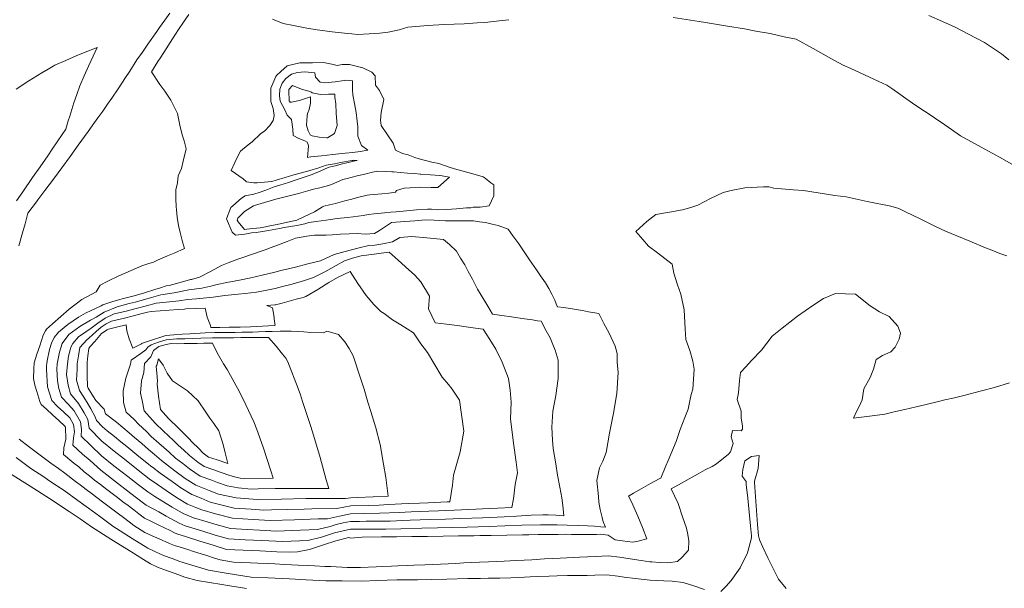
# Model space of a CAD drawing. Header units: inches. Extents: x 11351264 to 11356330, y 6702313 to 6706468.
# Tile 153 of 160: x 11355333 to 11355671, y 6706078 to 6706273. Entities that reach past the tile are written whole.
import ezdxf

# ---------------------------------------------------------------- set-up
doc = ezdxf.new("R2010")
doc.units = ezdxf.units.IN
doc.header["$MEASUREMENT"] = 0
doc.layers.add('Shumate_Contours_clip1', color=7, linetype='Continuous', lineweight=0)

msp = doc.modelspace()

# ---------------------------------------------------------------- linework, layer by layer
at = {"layer": 'Shumate_Contours_clip1'}
for points, elevation in [([(11355333.13, 6706195.79), (11355334.44, 6706200.26), (11355335.35, 6706203.3), (11355336.21, 6706206.94), (11355339.21, 6706210.9), (11355339.72, 6706211.61), (11355342.11, 6706214.79), (11355345, 6706218.67), (11355346.6, 6706220.85), (11355347.86, 6706222.54), (11355350.7, 6706226.4), (11355353.44, 6706230.26), (11355356.86, 6706234.97), (11355359.08, 6706238.02), (11355360.28, 6706239.66), (11355361.91, 6706241.89), (11355363.58, 6706244.3), (11355364.98, 6706246.35), (11355367.16, 6706249.59), (11355369.73, 6706253.45), (11355371.16, 6706255.7), (11355373.61, 6706259.48), (11355375.48, 6706262.18), (11355377.35, 6706264.88), (11355380.4, 6706269.2), (11355381.35, 6706270.6), (11355383.19, 6706273.13), (11355384.88, 6706275.48)], 1378), ([(11355671.69, 6706192.41), (11355669.32, 6706193.21), (11355666.56, 6706194.33), (11355664.32, 6706195.13), (11355658.98, 6706197.4), (11355654.6, 6706199.27), (11355650.7, 6706200.88), (11355647.23, 6706202.46), (11355644.99, 6706203.56), (11355641.76, 6706205.16), (11355637.22, 6706207.39), (11355634.71, 6706208.62), (11355631.93, 6706209.35), (11355623.78, 6706210.96), (11355616.63, 6706212.54), (11355612.73, 6706213.07), (11355601.99, 6706214.77), (11355598.52, 6706214.99), (11355591.8, 6706215.61), (11355590.1, 6706216.03), (11355588.33, 6706216.05), (11355581.9, 6706215.65), (11355577.23, 6706214.76), (11355574.54, 6706214.07), (11355570.13, 6706211.97), (11355565.81, 6706209.73), (11355563.46, 6706208.99), (11355560.51, 6706208.11), (11355556.13, 6706207.35), (11355551.43, 6706206.52), (11355548.35, 6706204.19), (11355544.52, 6706200.75), (11355546.95, 6706197.95), (11355548.96, 6706195.7), (11355552.03, 6706193.38), (11355554.54, 6706191.46), (11355556.97, 6706189.51), (11355557.6, 6706186.47), (11355558.87, 6706182.38), (11355559.95, 6706179.28), (11355561.14, 6706173.89), (11355561.33, 6706169.56), (11355561.44, 6706167.34), (11355561.75, 6706163.73), (11355563.08, 6706159.95), (11355564.13, 6706156.25), (11355564.59, 6706153.57), (11355564.1, 6706146.74), (11355563.52, 6706144.91), (11355563.11, 6706142.66), (11355562.44, 6706139.81), (11355561.35, 6706136.94), (11355559.8, 6706132.83), (11355558.33, 6706128.74), (11355556.6, 6706124.44), (11355555.68, 6706122.28), (11355554.86, 6706120.41), (11355553.09, 6706116.23), (11355552.77, 6706116.06), (11355552.55, 6706115.94), (11355549.58, 6706114.31), (11355546.42, 6706112.57), (11355543.81, 6706111.06), (11355542.01, 6706110.01), (11355543.06, 6706108.13), (11355545.26, 6706103.13), (11355546.84, 6706099.33), (11355548.35, 6706095.43), (11355545.4, 6706094.62), (11355543.41, 6706094.27), (11355539.96, 6706094.7), (11355537.52, 6706095.05), (11355535.12, 6706096.7), (11355532.41, 6706096.98), (11355531.11, 6706096.93), (11355528.45, 6706096.92), (11355525.78, 6706096.91), (11355522.47, 6706096.9), (11355520.59, 6706096.95), (11355517.95, 6706096.92), (11355515.31, 6706096.89), (11355511.15, 6706096.83), (11355507.94, 6706096.79), (11355505.78, 6706096.75), (11355500.41, 6706096.66), (11355495.03, 6706096.58), (11355491.13, 6706096.52), (11355489.09, 6706096.45), (11355483.8, 6706096.38), (11355478.51, 6706096.31), (11355473.22, 6706096.25), (11355468.36, 6706096.19), (11355467.8, 6706096.17), (11355462.55, 6706096.11), (11355457.42, 6706096.05), (11355450.8, 6706095.98), (11355446.86, 6706095.66), (11355446.23, 6706095.82), (11355441.78, 6706094.77), (11355437.58, 6706093.34), (11355432.77, 6706091.75), (11355428.64, 6706090.91), (11355425.87, 6706090.8), (11355421.52, 6706090.99), (11355415.79, 6706091.25), (11355410.05, 6706091.51), (11355404.31, 6706091.78), (11355399.75, 6706093.19), (11355395.2, 6706094.63), (11355390.65, 6706096.07), (11355387.31, 6706097.13), (11355386.55, 6706097.45), (11355385, 6706098.28), (11355381.11, 6706100.11), (11355378.67, 6706101.3), (11355376.23, 6706102.49), (11355374.25, 6706103.99), (11355372.52, 6706105.31), (11355370.6, 6706106.77), (11355368.81, 6706108.12), (11355366.94, 6706109.53), (11355365.09, 6706110.94), (11355363.29, 6706112.3), (11355361.14, 6706113.97), (11355359.11, 6706115.51), (11355357.42, 6706116.98), (11355355.54, 6706118.4), (11355353.71, 6706120.04), (11355352.01, 6706121.33), (11355348.5, 6706124.28), (11355348.53, 6706126.58), (11355349.26, 6706129.59), (11355349.18, 6706133.61), (11355348.94, 6706134.04), (11355346.82, 6706135.96), (11355344.7, 6706137.87), (11355342.59, 6706139.8), (11355340.79, 6706141.41), (11355340.4, 6706142.5), (11355339.28, 6706145.92), (11355338.66, 6706148.11), (11355338.13, 6706150.38), (11355338.32, 6706153.67), (11355338.43, 6706155.68), (11355339.37, 6706158.63), (11355340.31, 6706161.59), (11355341.49, 6706165.24), (11355342.29, 6706166.69), (11355342.68, 6706167.2), (11355344.69, 6706169.05), (11355350.39, 6706174.13), (11355354.74, 6706177.44), (11355359.65, 6706180.06), (11355361.08, 6706182.35), (11355363.71, 6706183.69), (11355367.48, 6706185.52), (11355369.84, 6706186.57), (11355375.31, 6706188.89), (11355377.37, 6706189.62), (11355379.25, 6706190.24), (11355380.69, 6706190.85), (11355384.09, 6706192.33), (11355386.43, 6706193.34), (11355389.98, 6706194.87), (11355389.29, 6706197.14), (11355388.49, 6706200.33), (11355387.82, 6706202.78), (11355387.38, 6706205.67), (11355387.18, 6706208.18), (11355387.13, 6706208.56), (11355387.1, 6706208.85), (11355387.09, 6706209.43), (11355386.91, 6706211.75), (11355386.91, 6706215), (11355387.47, 6706217.43), (11355387.75, 6706219.84), (11355388.85, 6706222.31), (11355389.48, 6706224.78), (11355390.45, 6706229.09), (11355389.76, 6706231.78), (11355389.17, 6706233.88), (11355388.31, 6706237.12), (11355387.52, 6706241.2), (11355385.23, 6706245.73), (11355383.16, 6706248.79), (11355381.45, 6706251.09), (11355378.56, 6706255.4), (11355380.78, 6706258.95), (11355381.54, 6706260.1), (11355382.79, 6706262.08), (11355385.79, 6706266.7), (11355387.91, 6706269.94), (11355389.58, 6706272.48), (11355391.44, 6706275.02)], 1380), ([(11355501.01, 6706273.29), (11355498.82, 6706273.03), (11355492.84, 6706272.27), (11355490.16, 6706272.16), (11355485.71, 6706271.88), (11355482.37, 6706271.81), (11355478.86, 6706271.65), (11355473.3, 6706271.35), (11355466.5, 6706270.69), (11355463.53, 6706269.83), (11355459.74, 6706269), (11355456.89, 6706268.72), (11355453.22, 6706268.49), (11355449.15, 6706268.2), (11355447.29, 6706268.44), (11355445.82, 6706268.53), (11355440.56, 6706269.09), (11355438.05, 6706269.43), (11355435.43, 6706269.79), (11355431.89, 6706270.37), (11355427.31, 6706271.26), (11355423.75, 6706271.96), (11355420.08, 6706273.47)], 1382), ([(11355676.6, 6706221.92), (11355669.2, 6706226.17), (11355662.88, 6706229.65), (11355655.79, 6706233.52), (11355650.41, 6706237.22), (11355646.87, 6706239.65), (11355645.02, 6706240.86), (11355641.89, 6706242.93), (11355639.34, 6706244.71), (11355637.05, 6706246.31), (11355634.98, 6706247.81), (11355632.26, 6706249.73), (11355630.59, 6706250.9), (11355624.68, 6706253.62), (11355618.19, 6706256.57), (11355615.61, 6706257.71), (11355612.35, 6706259.42), (11355605.35, 6706263.4), (11355599.48, 6706266.66), (11355595.36, 6706267.47), (11355590.62, 6706268.54), (11355585.73, 6706269.39), (11355581.85, 6706270.11), (11355575.98, 6706271.06), (11355568.49, 6706272.27), (11355566.22, 6706272.7), (11355557.37, 6706274.07)], 1382), ([(11355672.41, 6706259.57), (11355669.86, 6706261.59), (11355664.06, 6706265.46), (11355658.56, 6706268.37), (11355653.95, 6706270.69), (11355649.6, 6706272.62), (11355644.96, 6706274.68)], 1384), ([(11355332.35, 6706211.27), (11355334.49, 6706214.33), (11355337.88, 6706219.18), (11355340.47, 6706222.82), (11355343.11, 6706226.68), (11355344.63, 6706228.94), (11355347.99, 6706233.92), (11355349.24, 6706235.79), (11355350.03, 6706238.58), (11355350.59, 6706240.21), (11355352.06, 6706244.79), (11355353.03, 6706247.64), (11355354.09, 6706250.59), (11355355.53, 6706254.01), (11355357.07, 6706257.41), (11355358.63, 6706260.8), (11355360.01, 6706263.73), (11355356.77, 6706262.51), (11355353.01, 6706260.98), (11355349.23, 6706259.35), (11355345.45, 6706257.67), (11355343.19, 6706256.38), (11355341.03, 6706255.1), (11355336.57, 6706252.34), (11355332.21, 6706249.52)], 1376), ([(11355672.6, 6706148.9), (11355667.42, 6706147.29), (11355662.95, 6706146.1), (11355656.93, 6706144.57), (11355653.8, 6706143.76), (11355650.45, 6706142.99), (11355648.29, 6706142.43), (11355644.01, 6706141.43), (11355640.6, 6706140.65), (11355636.76, 6706139.77), (11355633.12, 6706138.93), (11355629.92, 6706138.17), (11355625.53, 6706137.57), (11355622.75, 6706137.23), (11355619.1, 6706136.8), (11355620.22, 6706139.03), (11355621.19, 6706140.98), (11355622.1, 6706143.06), (11355622.67, 6706146.77), (11355624.8, 6706150.68), (11355625.99, 6706153.58), (11355626.95, 6706156.85), (11355629.13, 6706158.19), (11355631.91, 6706159.44), (11355633.39, 6706161.06), (11355634.76, 6706163.77), (11355635.24, 6706165.9), (11355634.38, 6706168.27), (11355631.42, 6706171.58), (11355628.02, 6706173.14), (11355624.83, 6706175.25), (11355619.78, 6706179.28), (11355613.02, 6706179.45), (11355608.82, 6706177.79), (11355605.21, 6706175.33), (11355599.91, 6706171.66), (11355594.69, 6706167.61), (11355591.26, 6706164.88), (11355587.62, 6706160.05), (11355584.23, 6706156.56), (11355582.21, 6706154.35), (11355580.39, 6706152.39), (11355580.13, 6706149.68), (11355579.72, 6706145.43), (11355579.25, 6706143.17), (11355580.65, 6706139.18), (11355580.63, 6706136.7), (11355581.06, 6706134.09), (11355581.06, 6706133.01), (11355580.61, 6706132.44), (11355577.67, 6706132.49), (11355577.23, 6706130.4), (11355577.92, 6706128.03), (11355576.96, 6706125.26), (11355576.23, 6706124.3), (11355574.65, 6706123.06), (11355572.21, 6706121.1), (11355570.73, 6706120.22), (11355568.37, 6706119), (11355565.95, 6706117.73), (11355562.87, 6706115.99), (11355560.2, 6706114.52), (11355556.68, 6706112.56), (11355557.83, 6706110.19), (11355559.04, 6706107.5), (11355560.59, 6706102.89), (11355561.88, 6706099.04), (11355562.42, 6706096.85), (11355562.7, 6706094.72), (11355562.56, 6706091.5), (11355560.45, 6706089.07), (11355558.87, 6706087.69), (11355555.51, 6706087.19), (11355552.69, 6706087.33), (11355550.04, 6706087.47), (11355549.37, 6706087.54), (11355546.35, 6706087.99), (11355542.64, 6706088.53), (11355538.93, 6706089.08), (11355535.22, 6706089.62), (11355530.62, 6706089.36), (11355527.97, 6706089.21), (11355525.32, 6706089.07), (11355523.2, 6706089.04), (11355518.67, 6706088.79), (11355515.98, 6706088.65), (11355513.29, 6706088.5), (11355508.93, 6706088.26), (11355506.27, 6706088.11), (11355503.61, 6706087.96), (11355499.41, 6706087.73), (11355496.77, 6706087.6), (11355494.13, 6706087.47), (11355491.02, 6706087.4), (11355488.24, 6706087.25), (11355485.62, 6706087.14), (11355482.93, 6706086.99), (11355480.23, 6706086.89), (11355477.63, 6706086.74), (11355474.83, 6706086.63), (11355472.32, 6706086.5), (11355468.45, 6706086.41), (11355466.21, 6706086.3), (11355463.03, 6706086.17), (11355460.88, 6706086.05), (11355457.6, 6706085.91), (11355455.55, 6706085.81), (11355450.22, 6706085.56), (11355445.68, 6706085.58), (11355440.07, 6706085.87), (11355438.04, 6706085.96), (11355434.45, 6706086.15), (11355432.31, 6706086.25), (11355428.83, 6706086.43), (11355426.57, 6706086.54), (11355424.22, 6706086.65), (11355420.83, 6706086.82), (11355418.38, 6706086.93), (11355415.09, 6706087.07), (11355412.56, 6706087.19), (11355409.35, 6706087.32), (11355406.75, 6706087.44), (11355402.12, 6706088.19), (11355400.18, 6706088.8), (11355397.57, 6706089.64), (11355395.63, 6706090.26), (11355393.02, 6706091.09), (11355391.08, 6706091.71), (11355388.46, 6706092.53), (11355386.54, 6706093.15), (11355384.81, 6706093.78), (11355381.28, 6706095.37), (11355378.83, 6706096.46), (11355376.38, 6706097.55), (11355372.61, 6706099.93), (11355370.97, 6706101.18), (11355369.03, 6706102.66), (11355367.3, 6706103.97), (11355365.43, 6706105.39), (11355363.63, 6706106.76), (11355361.82, 6706108.12), (11355359.94, 6706109.54), (11355357.98, 6706111.04), (11355356.25, 6706112.31), (11355354.23, 6706113.85), (11355352.57, 6706115.08), (11355348.88, 6706117.86), (11355346.73, 6706119.5), (11355344.1, 6706121.3), (11355340.48, 6706124.05), (11355336.87, 6706126.8), (11355333.26, 6706129.56)], 1378), ([(11355568.14, 6706078.06), (11355564.48, 6706079.3), (11355560.81, 6706080.46), (11355557.02, 6706080.9), (11355554.11, 6706081.03), (11355552.06, 6706081.12), (11355549.42, 6706081.25), (11355544.38, 6706081.79), (11355540.55, 6706082.29), (11355538.37, 6706082.6), (11355534.65, 6706083.07), (11355530.54, 6706082.93), (11355527.86, 6706082.87), (11355524.67, 6706082.85), (11355521.17, 6706082.79), (11355517.59, 6706082.76), (11355514.92, 6706082.66), (11355511, 6706082.51), (11355508.31, 6706082.38), (11355504.44, 6706082.19), (11355501.78, 6706082.09), (11355497.95, 6706081.95), (11355493.99, 6706081.92), (11355491.34, 6706081.86), (11355486.97, 6706081.82), (11355479.81, 6706081.59), (11355474.46, 6706081.43), (11355469.81, 6706081.39), (11355467.77, 6706081.35), (11355462.68, 6706081.31), (11355456.06, 6706081.1), (11355450.72, 6706080.93), (11355443.92, 6706080.97), (11355438.32, 6706081.01), (11355431.58, 6706081.38), (11355425.85, 6706081.71), (11355418.58, 6706082.07), (11355412.8, 6706082.3), (11355404.86, 6706083.5), (11355398.2, 6706084.65), (11355393.61, 6706086.07), (11355388.29, 6706087.68), (11355385.75, 6706088.62), (11355382.75, 6706089.71), (11355379.78, 6706091.08), (11355377.33, 6706092.18), (11355371.96, 6706095.48), (11355365.36, 6706099.71), (11355360.78, 6706103.16), (11355357.06, 6706105.89), (11355353.32, 6706108.59), (11355348.64, 6706111.99), (11355343.79, 6706115.21), (11355341.74, 6706116.61), (11355337.32, 6706119.52), (11355332.29, 6706123.28)], 1376), ([(11355596.1, 6706078.39), (11355593.41, 6706081.59), (11355591.6, 6706085.23), (11355589.84, 6706088.87), (11355588.11, 6706092.53), (11355587.05, 6706094.88), (11355586.69, 6706095.96), (11355586.57, 6706096.41), (11355586.24, 6706100.33), (11355585.87, 6706105.12), (11355585.54, 6706109.9), (11355585.21, 6706114.67), (11355585.18, 6706115.18), (11355586.45, 6706119.52), (11355586.81, 6706123.92), (11355584.22, 6706123.61), (11355581.95, 6706122.14), (11355581.25, 6706119.11), (11355580.96, 6706116.85), (11355582.37, 6706115.08), (11355582.42, 6706114), (11355582.9, 6706109.28), (11355583.41, 6706104.57), (11355583.91, 6706099.86), (11355584.19, 6706096.47), (11355584.22, 6706095.69), (11355582.83, 6706090.57), (11355580.29, 6706085.45), (11355577.18, 6706081.09), (11355575.55, 6706079.19), (11355573.7, 6706077.31)], 1376), ([(11355411.16, 6706078.37), (11355404.8, 6706079.38), (11355402.69, 6706079.72), (11355394.29, 6706081.13), (11355390.01, 6706082.29), (11355386.72, 6706083.48), (11355383.71, 6706084.57), (11355380.7, 6706085.65), (11355378.28, 6706086.82), (11355375.92, 6706088.27), (11355371.48, 6706091.01), (11355366.49, 6706094.13), (11355364.68, 6706095.27), (11355358.05, 6706099.49), (11355354.18, 6706102.23), (11355350.46, 6706104.8), (11355343.62, 6706109.19), (11355337, 6706113.43), (11355330.34, 6706117.69)], 1374)]:
    msp.add_lwpolyline(points, dxfattribs=dict(at, elevation=elevation))
for points, elevation in [([(11355404.33, 6706205.06), (11355405.82, 6706208.96), (11355406.48, 6706209.47), (11355409.44, 6706212.18), (11355410.72, 6706212.88), (11355413.72, 6706213.55), (11355415.81, 6706214.16), (11355417.77, 6706214.89), (11355420.63, 6706215.98), (11355422.57, 6706216.57), (11355425.55, 6706217.53), (11355428.52, 6706218.5), (11355432.99, 6706219.98), (11355433.67, 6706220.19), (11355436.62, 6706221.49), (11355439.12, 6706222.6), (11355439.48, 6706222.74), (11355441.55, 6706223.26), (11355443.63, 6706223.77), (11355447.52, 6706224.74), (11355447.86, 6706224.82), (11355449.03, 6706225.04), (11355447.81, 6706225.1), (11355447.6, 6706225.08), (11355447.37, 6706225.06), (11355443.41, 6706224.32), (11355441.29, 6706223.93), (11355439.17, 6706223.55), (11355438.52, 6706223.43), (11355435.94, 6706222.56), (11355432.85, 6706221.58), (11355431.69, 6706221.32), (11355427.39, 6706220.11), (11355424.39, 6706219.24), (11355421.37, 6706218.35), (11355419.83, 6706217.84), (11355414.84, 6706217.43), (11355413.65, 6706217.35), (11355411.11, 6706217.76), (11355409.98, 6706218.75), (11355405.87, 6706221.57), (11355407.17, 6706224.31), (11355408.43, 6706227), (11355409.15, 6706228.28), (11355411.73, 6706230.45), (11355413.1, 6706231.47), (11355416.01, 6706234.2), (11355417.45, 6706235.24), (11355419.12, 6706236.99), (11355420.32, 6706238.69), (11355420.69, 6706240.48), (11355420.31, 6706242.86), (11355419.52, 6706245.23), (11355419.45, 6706245.8), (11355419.49, 6706249.83), (11355421.18, 6706253.8), (11355421.48, 6706254.21), (11355422.98, 6706255.59), (11355425.11, 6706257.51), (11355429.49, 6706258.45), (11355430.16, 6706258.5), (11355431.65, 6706258.5), (11355433.79, 6706258.55), (11355437.59, 6706258.65), (11355440.38, 6706258.03), (11355442.18, 6706257.54), (11355443.96, 6706257.96), (11355446.51, 6706257.97), (11355451.03, 6706256.84), (11355454.1, 6706255.34), (11355455.2, 6706254.06), (11355455.35, 6706250.83), (11355456.68, 6706249), (11355458.22, 6706245.98), (11355457.29, 6706241.53), (11355457.1, 6706238.89), (11355457.26, 6706237.08), (11355459.43, 6706233.86), (11355461.42, 6706230.96), (11355462.17, 6706228.56), (11355464.62, 6706227.49), (11355466.61, 6706226.95), (11355468.85, 6706226.12), (11355470.33, 6706225.57), (11355474.71, 6706224.48), (11355477.04, 6706223.97), (11355480.61, 6706222.72), (11355482.4, 6706222.24), (11355486.19, 6706221.12), (11355488.75, 6706220.46), (11355492.3, 6706219.49), (11355492.96, 6706218.95), (11355494.94, 6706217.42), (11355495.87, 6706216.66), (11355495.87, 6706212.88), (11355494.34, 6706209.53), (11355491.19, 6706209.09), (11355488.79, 6706209.02), (11355488.08, 6706208.81), (11355486.6, 6706208.86), (11355483.1, 6706208.53), (11355479.74, 6706208.3), (11355476.52, 6706208.15), (11355474.61, 6706208.4), (11355473.16, 6706208.4), (11355469.47, 6706208.09), (11355465.95, 6706207.78), (11355462.42, 6706207.47), (11355460.57, 6706207.32), (11355458.4, 6706207.14), (11355454.95, 6706206.74), (11355452.94, 6706206.51), (11355451.15, 6706206.21), (11355447.76, 6706205.79), (11355445.72, 6706205.54), (11355442.2, 6706205.11), (11355439.9, 6706204.85), (11355438.5, 6706204.62), (11355435.03, 6706204.11), (11355432.51, 6706203.79), (11355431.11, 6706203.34), (11355428.38, 6706202.81), (11355426.2, 6706202.42), (11355424.08, 6706202.06), (11355422.45, 6706201.76), (11355421.16, 6706201.51), (11355418.76, 6706201.1), (11355416.68, 6706200.75), (11355414.51, 6706200.4), (11355412.88, 6706200.2), (11355410.54, 6706199.83), (11355407.38, 6706199.44), (11355406.3, 6706200.52)], 1382), ([(11355422.46, 6706247.34), (11355422.63, 6706249.48), (11355423.43, 6706251.58), (11355424.62, 6706253.16), (11355426.54, 6706254.58), (11355428.6, 6706255.23), (11355431.16, 6706255.47), (11355434.58, 6706255.08), (11355434.82, 6706253.63), (11355436.39, 6706251.86), (11355437.88, 6706251.63), (11355441.59, 6706251.97), (11355444.58, 6706252.43), (11355445.18, 6706252.51), (11355447.44, 6706252.35), (11355447.52, 6706249.15), (11355447.6, 6706247.51), (11355448.21, 6706244.53), (11355448.71, 6706241.54), (11355449.08, 6706238.53), (11355449.27, 6706236.52), (11355449.33, 6706235.76), (11355449.35, 6706235.42), (11355449.37, 6706233.4), (11355450.62, 6706230.19), (11355452.76, 6706228.56), (11355450.09, 6706228.14), (11355447.55, 6706227.75), (11355445, 6706227.52), (11355441.74, 6706227.2), (11355440.74, 6706227.06), (11355436.92, 6706226.64), (11355433.23, 6706226.26), (11355433.14, 6706226.24), (11355432.11, 6706226.11), (11355432.44, 6706229.94), (11355432.32, 6706230.56), (11355431.97, 6706231.35), (11355431.17, 6706231.83), (11355429.15, 6706232.52), (11355427.1, 6706233.56), (11355427.02, 6706235.81), (11355426.64, 6706239.07), (11355425.14, 6706240.62), (11355424.28, 6706242.39), (11355422.7, 6706245.37)], 1384), ([(11355425.63, 6706248.95), (11355425.66, 6706249.14), (11355425.72, 6706249.33), (11355426.89, 6706250.69), (11355430, 6706249.49), (11355432.52, 6706248.81), (11355433.42, 6706248.48), (11355433.64, 6706248.24), (11355436.51, 6706247.67), (11355439.27, 6706247.8), (11355441.4, 6706247.77), (11355441.44, 6706246.73), (11355441.73, 6706244.43), (11355441.92, 6706241.28), (11355442.18, 6706237.07), (11355441.27, 6706234.28), (11355438.89, 6706232.85), (11355438.78, 6706232.79), (11355438.75, 6706232.78), (11355438.71, 6706232.78), (11355438.67, 6706232.8), (11355436.1, 6706233.04), (11355433.62, 6706233.48), (11355432.98, 6706233.86), (11355432.31, 6706235.26), (11355431.72, 6706237.13), (11355431.98, 6706240.38), (11355432.02, 6706241.13), (11355432.65, 6706242.55), (11355433.11, 6706244.71), (11355433.07, 6706246.87), (11355429.29, 6706245.61), (11355426.53, 6706245.08), (11355426.1, 6706245.02), (11355425.88, 6706245.4), (11355425.83, 6706245.5)], 1386), ([(11355408.01, 6706204.64), (11355408.16, 6706205.27), (11355410.03, 6706207.14), (11355410.44, 6706207.52), (11355413.55, 6706209.5), (11355413.96, 6706209.63), (11355417.36, 6706210.62), (11355420.09, 6706211.42), (11355420.78, 6706211.64), (11355425.78, 6706212.94), (11355428.97, 6706213.78), (11355432.15, 6706214.63), (11355434.15, 6706215.19), (11355436.26, 6706215.7), (11355439.31, 6706216.43), (11355440.34, 6706216.82), (11355444.18, 6706218.49), (11355445.63, 6706218.89), (11355449.05, 6706219.73), (11355451.71, 6706220.38), (11355454.36, 6706221.04), (11355456.2, 6706221.35), (11355458.7, 6706221.28), (11355460.95, 6706221.19), (11355461.24, 6706221.18), (11355461.52, 6706221.16), (11355463.91, 6706220.95), (11355466.29, 6706220.75), (11355468.68, 6706220.54), (11355470.69, 6706220.37), (11355470.95, 6706220.34), (11355474.24, 6706220.12), (11355477.39, 6706219.93), (11355477.53, 6706219.89), (11355480.73, 6706219.37), (11355476.78, 6706215.8), (11355474.4, 6706215.79), (11355470.53, 6706215.89), (11355467.25, 6706215.72), (11355465.21, 6706215.56), (11355462.53, 6706214.8), (11355462.18, 6706214.17), (11355459.88, 6706213.88), (11355457.53, 6706213.62), (11355453.4, 6706213.25), (11355452.56, 6706213.16), (11355449.24, 6706212.32), (11355447.27, 6706211.82), (11355445.29, 6706211.32), (11355444.89, 6706211.19), (11355441.63, 6706210.36), (11355439.65, 6706209.86), (11355437.69, 6706209.38), (11355437.17, 6706209.19), (11355434.47, 6706207.44), (11355430.86, 6706205.74), (11355428.69, 6706204.72), (11355428.38, 6706204.64), (11355425.18, 6706203.91), (11355421.72, 6706203.15), (11355419.68, 6706202.74), (11355417.11, 6706202.21), (11355415.89, 6706202.02), (11355413.33, 6706201.76), (11355411.26, 6706201.55), (11355410.46, 6706201.42), (11355408.26, 6706203.97)], 1384), ([(11355342.64, 6706153.41), (11355342.67, 6706154.96), (11355342.7, 6706155.35), (11355342.86, 6706156.37), (11355343.64, 6706160.26), (11355344.36, 6706162.41), (11355345.24, 6706164.44), (11355346.71, 6706166.24), (11355349.91, 6706168.86), (11355353.62, 6706171.35), (11355356.03, 6706172.67), (11355358, 6706173.69), (11355361.4, 6706175.27), (11355361.9, 6706175.58), (11355364.99, 6706176.58), (11355367.79, 6706177.42), (11355368.53, 6706177.61), (11355372.17, 6706178.59), (11355374.22, 6706179.14), (11355376.27, 6706179.68), (11355379.76, 6706180.83), (11355381.72, 6706181.46), (11355383.68, 6706182.09), (11355384.66, 6706182.26), (11355388.44, 6706183.24), (11355391.95, 6706184.21), (11355392.35, 6706184.28), (11355395.1, 6706185.05), (11355399.02, 6706187.16), (11355402.56, 6706189.04), (11355404.91, 6706190.01), (11355408.16, 6706191.26), (11355410.2, 6706191.9), (11355412.5, 6706192.67), (11355417.51, 6706194.39), (11355419.59, 6706195.18), (11355421.84, 6706196.05), (11355425.07, 6706197.31), (11355427.94, 6706198.48), (11355431.85, 6706199.13), (11355434.41, 6706199.44), (11355438.46, 6706199.47), (11355440.68, 6706199.6), (11355443.34, 6706199.75), (11355446.37, 6706199.89), (11355449.17, 6706200.03), (11355451.81, 6706199.81), (11355455.03, 6706200), (11355456.76, 6706201.07), (11355460.86, 6706203.8), (11355465.41, 6706204.15), (11355468.9, 6706204.42), (11355472.4, 6706204.7), (11355475.48, 6706204.59), (11355479.4, 6706204.39), (11355483.63, 6706204.39), (11355488.92, 6706204.32), (11355490.98, 6706204.05), (11355493.1, 6706203.79), (11355495.38, 6706203.28), (11355497.38, 6706202.71), (11355500.78, 6706201.56), (11355502.39, 6706199.19), (11355504.42, 6706196.46), (11355508.14, 6706191.04), (11355510.55, 6706187.56), (11355511.85, 6706185.56), (11355513.61, 6706183.12), (11355514.75, 6706181.21), (11355515.84, 6706179.24), (11355516.81, 6706177.14), (11355517.61, 6706174.98), (11355517.69, 6706174.97), (11355517.77, 6706174.95), (11355519.85, 6706174.63), (11355522.01, 6706174.29), (11355524.17, 6706173.95), (11355526.31, 6706173.6), (11355528.4, 6706173.15), (11355531.94, 6706172.61), (11355533.58, 6706169.2), (11355535.48, 6706165.82), (11355537.46, 6706161.45), (11355538.22, 6706158.96), (11355538.14, 6706155.91), (11355538.46, 6706152.42), (11355538.02, 6706145.16), (11355536.95, 6706138.49), (11355535.59, 6706131.57), (11355535, 6706128.31), (11355534.4, 6706125.02), (11355533.23, 6706122.05), (11355532.15, 6706119.76), (11355531.23, 6706115.43), (11355531.73, 6706109.93), (11355531.9, 6706107.93), (11355532.39, 6706105.49), (11355533.08, 6706102.69), (11355533.33, 6706101.21), (11355534.15, 6706099.37), (11355532.6, 6706099.52), (11355530.43, 6706099.7), (11355527.98, 6706099.85), (11355524.82, 6706099.93), (11355521.01, 6706100.1), (11355517.6, 6706100.25), (11355514.63, 6706100.23), (11355511.94, 6706100.2), (11355505.46, 6706100.05), (11355499.73, 6706099.91), (11355494.29, 6706099.67), (11355486.81, 6706099.4), (11355481.55, 6706099.3), (11355476.66, 6706099.21), (11355471.19, 6706099.1), (11355464.07, 6706098.85), (11355458.85, 6706098.77), (11355453.55, 6706098.75), (11355446.76, 6706098.69), (11355441.28, 6706097.45), (11355436.88, 6706096.02), (11355432.13, 6706094.78), (11355423.66, 6706094.46), (11355416.46, 6706094.79), (11355410.72, 6706095.06), (11355404.99, 6706095.35), (11355400.42, 6706096.71), (11355395.86, 6706098.12), (11355390.18, 6706099.88), (11355388.04, 6706100.79), (11355383.63, 6706103.21), (11355381.1, 6706104.61), (11355379.19, 6706105.64), (11355376.77, 6706106.99), (11355373.06, 6706109.83), (11355370.55, 6706111.73), (11355366.91, 6706114.51), (11355361.3, 6706118.89), (11355357.59, 6706122.19), (11355355.02, 6706124.45), (11355351.66, 6706127.55), (11355351.86, 6706130.03), (11355352.28, 6706132.05), (11355351.9, 6706134.58), (11355350.66, 6706136.84), (11355348.56, 6706138.82), (11355346.45, 6706140.74), (11355344.45, 6706142.75), (11355343.03, 6706147.43)], 1382), ([(11355346.13, 6706153.58), (11355346.31, 6706155.34), (11355347.08, 6706159.41), (11355347.99, 6706162.35), (11355350.28, 6706165.38), (11355354.03, 6706168.2), (11355357.72, 6706170.37), (11355359.63, 6706171.33), (11355362.35, 6706173.06), (11355366.82, 6706174.92), (11355370.95, 6706175.99), (11355373, 6706176.54), (11355376.62, 6706177.47), (11355378.63, 6706178.06), (11355381.87, 6706179.01), (11355386.33, 6706179.67), (11355391.41, 6706180.7), (11355395.91, 6706181.34), (11355398.97, 6706182), (11355401.15, 6706182.52), (11355404.45, 6706183.27), (11355408.72, 6706183.99), (11355412.62, 6706184.88), (11355416.49, 6706185.78), (11355420.87, 6706186.83), (11355422.96, 6706187.34), (11355427.93, 6706188.52), (11355432.22, 6706189.59), (11355436.52, 6706190.68), (11355441.15, 6706192.78), (11355444.94, 6706193.87), (11355447.1, 6706194.46), (11355449.27, 6706195), (11355453.03, 6706195.88), (11355455.1, 6706196.04), (11355457.88, 6706196.48), (11355461.22, 6706197.19), (11355463.74, 6706198.62), (11355467.83, 6706198.95), (11355472.9, 6706198.59), (11355478.62, 6706197.95), (11355480.77, 6706196.22), (11355483.1, 6706193.94), (11355484.49, 6706191.55), (11355485.93, 6706189.24), (11355487.14, 6706187.03), (11355488.59, 6706184.4), (11355490.32, 6706181), (11355491.59, 6706178.93), (11355493.86, 6706175.09), (11355495.5, 6706172.38), (11355498.63, 6706171.94), (11355501.97, 6706171.47), (11355504.19, 6706171.15), (11355506.41, 6706170.81), (11355509.14, 6706170.39), (11355510.92, 6706170.12), (11355512.11, 6706169.93), (11355513.88, 6706166.69), (11355515.19, 6706164.22), (11355516.1, 6706161.99), (11355516.88, 6706160.01), (11355517.99, 6706156.58), (11355517.95, 6706150.36), (11355517.1, 6706144.5), (11355516.11, 6706139.11), (11355515.8, 6706133.72), (11355516.02, 6706129.24), (11355516.29, 6706126.36), (11355517.13, 6706121.11), (11355517.76, 6706117.22), (11355518.54, 6706113.05), (11355519.17, 6706109.5), (11355519.54, 6706106.83), (11355519.94, 6706103.3), (11355517.12, 6706103.46), (11355514.56, 6706103.6), (11355512.74, 6706103.57), (11355508.72, 6706103.46), (11355503.65, 6706103.19), (11355499.44, 6706102.98), (11355497.05, 6706102.87), (11355492.01, 6706102.63), (11355484.55, 6706102.33), (11355479.31, 6706102.19), (11355474.06, 6706102.06), (11355467.21, 6706101.8), (11355464.72, 6706101.71), (11355460.39, 6706101.5), (11355457.49, 6706101.45), (11355455.19, 6706101.41), (11355452.14, 6706101.4), (11355449.88, 6706101.39), (11355446.79, 6706101.37), (11355444.34, 6706100.84), (11355441.85, 6706100.29), (11355439.89, 6706099.65), (11355435.55, 6706098.58), (11355429.64, 6706098.36), (11355424.21, 6706098.17), (11355421.47, 6706098.08), (11355415.66, 6706098.38), (11355411.39, 6706098.59), (11355405.66, 6706098.9), (11355401.08, 6706100.18), (11355397.67, 6706101.24), (11355393.03, 6706102.61), (11355389.52, 6706104.1), (11355385.75, 6706106.2), (11355382.18, 6706108.43), (11355379.71, 6706109.95), (11355377.31, 6706111.46), (11355374.13, 6706113.92), (11355370.52, 6706116.71), (11355365.73, 6706120.47), (11355361.46, 6706123.84), (11355357.82, 6706127.35), (11355354.56, 6706130.56), (11355354.59, 6706132.88), (11355354.31, 6706135.45), (11355352.16, 6706139.29), (11355350.14, 6706141.38), (11355347.77, 6706143.97), (11355346.81, 6706146.89), (11355346.39, 6706149.49)], 1384), ([(11355349.49, 6706151.69), (11355349.8, 6706155.36), (11355350.23, 6706157.94), (11355350.79, 6706160.21), (11355351.05, 6706161.29), (11355351.64, 6706162.34), (11355353.6, 6706164.59), (11355356.12, 6706166.34), (11355357.94, 6706167.55), (11355360.23, 6706169.26), (11355362.71, 6706170.97), (11355365.87, 6706172.47), (11355369.48, 6706173.33), (11355373.37, 6706174.37), (11355376.96, 6706175.26), (11355380.17, 6706176.11), (11355384.81, 6706176.6), (11355388.08, 6706176.96), (11355390.91, 6706177.37), (11355394.08, 6706177.68), (11355396.36, 6706177.86), (11355399.76, 6706178.16), (11355403.69, 6706178.75), (11355408.27, 6706179.23), (11355410.75, 6706179.46), (11355414.63, 6706179.89), (11355417.04, 6706180.38), (11355420.99, 6706181.19), (11355423.49, 6706181.83), (11355426.8, 6706182.65), (11355431.01, 6706183.95), (11355434.17, 6706184.9), (11355438.01, 6706186.87), (11355440.11, 6706188.07), (11355441.93, 6706189.03), (11355444.73, 6706190.67), (11355447.52, 6706191.56), (11355450.49, 6706192.35), (11355454.87, 6706192.89), (11355457.31, 6706193.24), (11355460.05, 6706193.67), (11355463.1, 6706190.92), (11355466.75, 6706187.52), (11355468.73, 6706185.9), (11355470.92, 6706183.51), (11355473.89, 6706178.5), (11355473.52, 6706174.24), (11355475.77, 6706169.45), (11355479.74, 6706169), (11355483.35, 6706168.52), (11355487.25, 6706167.95), (11355489.67, 6706167.62), (11355492.27, 6706167.25), (11355494.52, 6706163.68), (11355496.54, 6706160.41), (11355498.82, 6706155.96), (11355500.96, 6706150.39), (11355501.47, 6706146.29), (11355501.8, 6706142.18), (11355501.67, 6706136.51), (11355502.69, 6706128.15), (11355503.51, 6706121.62), (11355504, 6706118.07), (11355503.27, 6706113.99), (11355502.6, 6706109.11), (11355502.09, 6706106.19), (11355497.16, 6706105.92), (11355494.28, 6706105.79), (11355489.75, 6706105.55), (11355482.31, 6706105.22), (11355479.36, 6706105.12), (11355476.96, 6706105.04), (11355470.33, 6706104.76), (11355467.58, 6706104.65), (11355463.49, 6706104.47), (11355456.73, 6706104.14), (11355451.55, 6706104.03), (11355446.83, 6706104), (11355443.08, 6706103.19), (11355438.87, 6706102.26), (11355435.67, 6706102.2), (11355427.61, 6706101.95), (11355419.29, 6706101.69), (11355413.46, 6706102.02), (11355406.33, 6706102.43), (11355400.55, 6706103.99), (11355395.85, 6706105.3), (11355393.81, 6706106.15), (11355390.95, 6706107.32), (11355387.2, 6706109.61), (11355383.61, 6706111.92), (11355380.63, 6706114.01), (11355377.84, 6706115.91), (11355374.08, 6706118.88), (11355369.33, 6706122.67), (11355365.79, 6706125.49), (11355361.62, 6706128.82), (11355357.23, 6706133.32), (11355356.75, 6706136.33), (11355355.54, 6706138.62), (11355353.66, 6706141.74), (11355350.9, 6706145.11), (11355350.01, 6706148.06)], 1386), ([(11355352.93, 6706149.75), (11355353.12, 6706153.37), (11355353.19, 6706155.37), (11355353.62, 6706158.06), (11355354.1, 6706160.98), (11355356.48, 6706163.61), (11355357.1, 6706164.2), (11355359.69, 6706166.49), (11355361.34, 6706167.93), (11355363.06, 6706169.03), (11355364.9, 6706169.94), (11355369.33, 6706171.03), (11355371.94, 6706171.68), (11355375.86, 6706172.7), (11355377.3, 6706173.03), (11355378.54, 6706173.33), (11355381.61, 6706173.58), (11355384.66, 6706173.8), (11355387.71, 6706174.01), (11355389.91, 6706174.12), (11355390.43, 6706174.18), (11355393.58, 6706174.34), (11355397.02, 6706174.49), (11355397.66, 6706171.32), (11355398.79, 6706168.51), (11355399, 6706167.82), (11355402, 6706167.87), (11355405.24, 6706167.92), (11355406, 6706167.93), (11355409.02, 6706167.98), (11355412.58, 6706168.04), (11355414.62, 6706168.16), (11355416.66, 6706168.29), (11355418.7, 6706168.42), (11355420.7, 6706168.55), (11355420.75, 6706168.55), (11355420.95, 6706168.56), (11355420.8, 6706169.86), (11355420.49, 6706171.99), (11355420.05, 6706174.59), (11355418.12, 6706175.39), (11355420.87, 6706175.57), (11355421.12, 6706175.61), (11355423.36, 6706176.21), (11355425.75, 6706176.85), (11355428.14, 6706177.48), (11355430.53, 6706178.11), (11355431.55, 6706178.46), (11355435.57, 6706180.86), (11355439.36, 6706183.18), (11355442.32, 6706184.99), (11355446.67, 6706187.06), (11355447.51, 6706185.75), (11355449.33, 6706182.88), (11355452.18, 6706178.83), (11355454.81, 6706175.73), (11355457.2, 6706173.3), (11355458.31, 6706172.57), (11355461.14, 6706170.49), (11355464.09, 6706168.69), (11355468.41, 6706165.99), (11355468.89, 6706165.26), (11355470.93, 6706162.23), (11355473.14, 6706159.23), (11355475.37, 6706155.65), (11355478.19, 6706150.82), (11355480.35, 6706148.24), (11355481.64, 6706146.64), (11355484.11, 6706142.96), (11355485.66, 6706132.25), (11355484.33, 6706125.19), (11355482.07, 6706117.27), (11355481.7, 6706113.81), (11355480.87, 6706108.11), (11355480.11, 6706108.08), (11355479.9, 6706108.07), (11355473.37, 6706107.77), (11355470.48, 6706107.64), (11355466.56, 6706107.46), (11355459.77, 6706107.15), (11355456.67, 6706106.97), (11355453.04, 6706106.79), (11355446.86, 6706106.66), (11355442.11, 6706105.85), (11355433.55, 6706105.7), (11355430.92, 6706105.62), (11355425.33, 6706105.5), (11355419.69, 6706105.34), (11355417.12, 6706105.28), (11355412.71, 6706105.55), (11355406.99, 6706105.93), (11355402.38, 6706107.03), (11355398.69, 6706108.02), (11355395.58, 6706109.29), (11355392.39, 6706110.54), (11355388.72, 6706112.85), (11355385.71, 6706114.99), (11355381.58, 6706117.91), (11355378.99, 6706119.91), (11355378.37, 6706120.35), (11355377.55, 6706121), (11355374.3, 6706123.66), (11355370.13, 6706127.05), (11355368.16, 6706128.63), (11355365.95, 6706130.43), (11355363.45, 6706132.44), (11355361.78, 6706133.8), (11355359.75, 6706135.94), (11355359.33, 6706137.26), (11355357.79, 6706139.96), (11355356.52, 6706142.15), (11355355.19, 6706144.23), (11355353.9, 6706146.21)], 1388), ([(11355356.52, 6706155.39), (11355356.57, 6706155.81), (11355356.85, 6706158.06), (11355357.17, 6706160.67), (11355357.6, 6706161.27), (11355359.23, 6706162.98), (11355361.54, 6706165.71), (11355363.41, 6706167), (11355363.84, 6706167.23), (11355366.65, 6706167.94), (11355369.88, 6706168.75), (11355370.22, 6706166.62), (11355370.95, 6706163.9), (11355372.26, 6706160.72), (11355375.22, 6706162.17), (11355375.36, 6706162.31), (11355375.57, 6706162.44), (11355379.26, 6706163.69), (11355381.42, 6706164.41), (11355383.58, 6706165.1), (11355386.3, 6706165.35), (11355389.12, 6706165.57), (11355391.76, 6706165.64), (11355396.96, 6706165.97), (11355400.3, 6706166.05), (11355404.76, 6706166.1), (11355407.23, 6706166.13), (11355409.56, 6706166.16), (11355413.22, 6706166.23), (11355415.3, 6706166.32), (11355417.63, 6706166.43), (11355419.93, 6706166.48), (11355422.65, 6706166.54), (11355426.45, 6706166.56), (11355430.86, 6706166.33), (11355433.18, 6706166.06), (11355437.52, 6706165.94), (11355438.69, 6706166.59), (11355440.75, 6706166.01), (11355442.66, 6706165.41), (11355444.82, 6706162.9), (11355446.35, 6706160.59), (11355447.75, 6706158.09), (11355450.27, 6706150.45), (11355451.51, 6706146.73), (11355452.73, 6706142.2), (11355453.82, 6706139), (11355455.44, 6706133.39), (11355457.01, 6706127.67), (11355458.09, 6706121.03), (11355458.89, 6706116.47), (11355459.65, 6706110.04), (11355454.56, 6706109.79), (11355449.23, 6706109.53), (11355446.9, 6706109.47), (11355445.11, 6706109.19), (11355439.76, 6706109.24), (11355434.12, 6706109.17), (11355431.45, 6706109.18), (11355423.18, 6706109.05), (11355414.95, 6706108.87), (11355407.65, 6706109.41), (11355401.56, 6706110.76), (11355398.42, 6706111.99), (11355393.81, 6706113.74), (11355390.18, 6706116.13), (11355386.64, 6706118.73), (11355384.12, 6706120.69), (11355382.08, 6706122.22), (11355379.59, 6706124.31), (11355377.55, 6706125.98), (11355375.27, 6706128.05), (11355372.75, 6706130.08), (11355370.94, 6706131.74), (11355366.59, 6706135.37), (11355362.83, 6706138.26), (11355362.7, 6706138.62), (11355362.4, 6706139.8), (11355359.52, 6706142.79), (11355358.22, 6706144.92), (11355356.91, 6706147.05), (11355356.77, 6706147.26), (11355356.66, 6706147.65), (11355356.58, 6706151.39), (11355356.55, 6706153.39)], 1390), ([(11355369.02, 6706142.1), (11355368.87, 6706146.06), (11355369.83, 6706150.51), (11355371.47, 6706155.24), (11355371.62, 6706156.63), (11355374.92, 6706158.88), (11355376.72, 6706160.12), (11355377.4, 6706161.06), (11355378.49, 6706161.85), (11355381.03, 6706162.77), (11355383.63, 6706163.55), (11355387.29, 6706163.95), (11355390.01, 6706163.95), (11355392.65, 6706164), (11355395.57, 6706164.15), (11355399.57, 6706164.22), (11355402.34, 6706164.27), (11355404.29, 6706164.29), (11355406.75, 6706164.31), (11355409.21, 6706164.34), (11355413.14, 6706164.38), (11355413.86, 6706164.39), (11355414.72, 6706164.42), (11355418.73, 6706164.43), (11355421.3, 6706161.45), (11355423.55, 6706158.69), (11355424.59, 6706157.27), (11355425.33, 6706156.04), (11355428.84, 6706146.95), (11355429.7, 6706144.73), (11355430.41, 6706142.41), (11355433.25, 6706133.87), (11355434.15, 6706130.95), (11355436.39, 6706123.22), (11355438.52, 6706115.63), (11355439.32, 6706112.6), (11355437.23, 6706112.61), (11355429.36, 6706112.65), (11355426.23, 6706112.6), (11355421.04, 6706112.6), (11355415.16, 6706112.49), (11355412.77, 6706112.47), (11355408.3, 6706112.84), (11355404.49, 6706113.57), (11355401.27, 6706114.73), (11355398.93, 6706115.58), (11355395.24, 6706116.93), (11355391.65, 6706119.42), (11355389.33, 6706121.21), (11355386.88, 6706123.07), (11355384.65, 6706125.13), (11355382.85, 6706126.64), (11355381.1, 6706128.19), (11355378.54, 6706130.52), (11355376.89, 6706132.18), (11355374.2, 6706134.65), (11355372.71, 6706136.24), (11355369.97, 6706138.8)], 1392), ([(11355374.88, 6706145.33), (11355375.2, 6706149.55), (11355375.99, 6706152.43), (11355376.2, 6706155.53), (11355378.42, 6706157.81), (11355379.3, 6706159.9), (11355381.15, 6706161.31), (11355383.68, 6706162.03), (11355385.41, 6706162.28), (11355387.61, 6706162.26), (11355389.86, 6706162.28), (11355393.55, 6706162.34), (11355394.22, 6706162.36), (11355396.57, 6706162.4), (11355399.5, 6706162.43), (11355401.09, 6706159.08), (11355403.3, 6706155.38), (11355404.54, 6706153.38), (11355406.27, 6706150.33), (11355407.61, 6706147.86), (11355408.1, 6706147.01), (11355409.47, 6706144.41), (11355410.98, 6706141.3), (11355411.85, 6706139.35), (11355413.72, 6706135.52), (11355414.75, 6706132.82), (11355416.84, 6706126.86), (11355419.55, 6706118.67), (11355420.33, 6706116.14), (11355410.59, 6706116.09), (11355408.95, 6706116.22), (11355407.55, 6706116.49), (11355405.47, 6706117.15), (11355402.54, 6706118.14), (11355399.61, 6706119.16), (11355396.68, 6706120.17), (11355394.53, 6706121.72), (11355391.58, 6706123.9), (11355389.66, 6706125.8), (11355387.81, 6706127.51), (11355386.2, 6706129.08), (11355382.69, 6706132.26), (11355379.88, 6706135.08), (11355376.06, 6706139.26), (11355375.4, 6706142.79)], 1394), ([(11355380.22, 6706154.56), (11355380.5, 6706154.96), (11355381.04, 6706157.03), (11355382.62, 6706154.89), (11355383.95, 6706152.17), (11355385.76, 6706149.51), (11355388.89, 6706147.52), (11355390.92, 6706146.07), (11355392.68, 6706144.47), (11355394.66, 6706142.67), (11355397.22, 6706138.75), (11355398.62, 6706136.75), (11355399.93, 6706134.87), (11355401.68, 6706132.42), (11355403.15, 6706127.71), (11355403.86, 6706124.9), (11355404.77, 6706121.25), (11355401.08, 6706122.45), (11355398.14, 6706123.43), (11355396.33, 6706124.73), (11355394.67, 6706126.46), (11355392.72, 6706128.38), (11355391.26, 6706129.89), (11355387.84, 6706133.29), (11355384.4, 6706136.62), (11355381.72, 6706139.69), (11355381.37, 6706141.99), (11355381.04, 6706144.3), (11355380.51, 6706148.44), (11355380.64, 6706149.54), (11355380.45, 6706152.17)], 1396)]:
    msp.add_lwpolyline(points, close=True, dxfattribs=dict(at, elevation=elevation))

doc.saveas('drawing.dxf')
